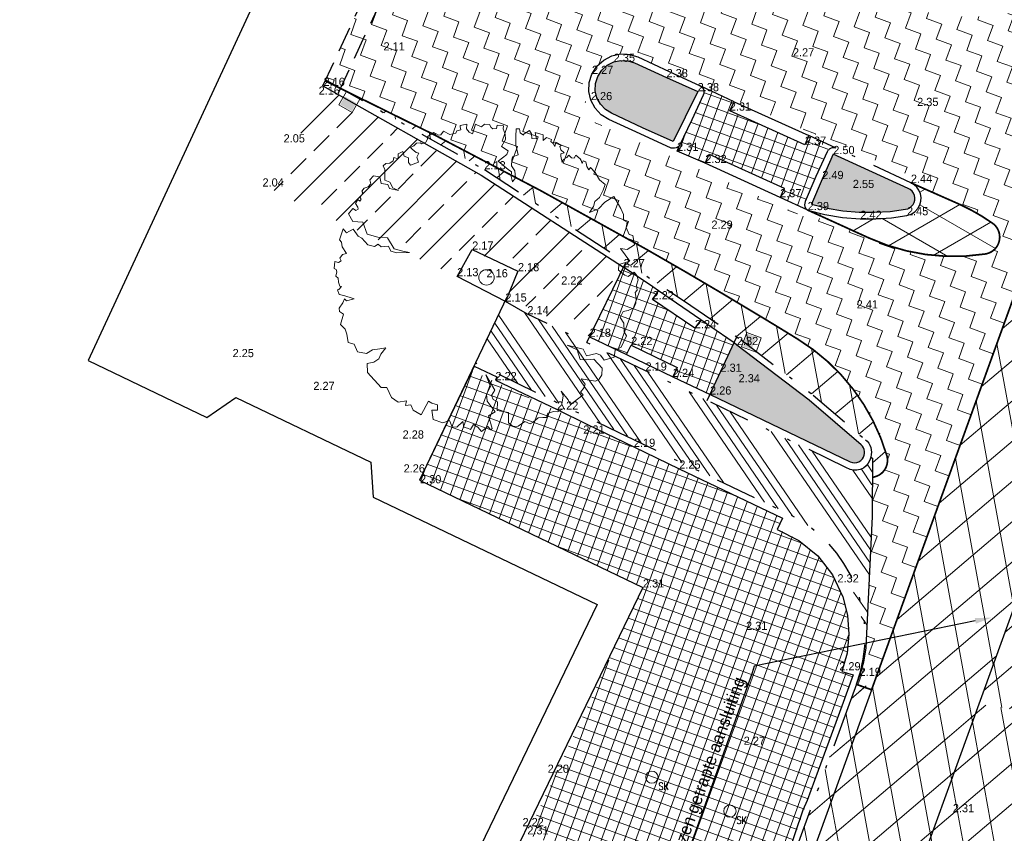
# Model space of a CAD drawing. Header units: metres. Extents: x 136326 to 137932, y 453212 to 454725.
# Tile 46 of 92: x 136571 to 136600, y 453898 to 453922. Entities that reach past the tile are written whole.
import ezdxf
from ezdxf import colors
from ezdxf.entities.mleader import LeaderData, LeaderLine
from ezdxf.math import Vec2, Vec3

# ---------------------------------------------------------------- set-up
doc = ezdxf.new("R2010")
doc.units = ezdxf.units.M
for name, pattern in [('CENTER__G5', [2.4, 1.5, -0.3, 0.3, -0.3]), ('DIVIDE__G5', [3.75, 1.5, -0.75, 0, -0.75, 0, -0.75]), ('HIDDEN__G5', [1.125, 0.75, -0.375])]:
    doc.linetypes.add(name, pattern=pattern)
doc.layers.add('-DR-alg-hulplijnen hartlijn asfalt nieuwe fietsstraat', color=7, linetype='Continuous', true_color=0xad72b6, plot=False)
doc.layers.add('-DR-alg-hulplijnen kantverharding asfalt nieuwe fietsstraat', color=7, linetype='Continuous', true_color=0xff9429, plot=False)
for name, color, linetype in [('-DR-alg-projectgrens 1-200', 3, 'PROJECTGRENS_1-200'), ('-DR-bs-txt-hoogtemaat', 253, 'Continuous'), ('-DR-nw-vh-scheiding erfgrens en bebouwing', 3, 'Continuous'), ('-DR-v-txt', 2, 'Continuous'), ('-DR-v-vh-asfalt frezen aansluiting', 1, 'HIDDEN__G5'), ('-DR-v-vh-asfalt zagen', 10, 'CENTER__G5'), ('-DR-v-vh-band 18-20x25', 5, 'DIVIDE__G5'), ('-DR-v-vh-band achterkant band', 1, 'Continuous')]:
    doc.layers.add(name, color=color, linetype=linetype)
for name, color, linetype, lineweight in [('-DR-bs-boom', 253, 'Continuous', 13), ('-DR-v-vh-arc-asfalt opbreken', 252, 'Continuous', 9), ('-DR-v-vh-arc-asfalt opbreken middengeleiders', 252, 'Continuous', 9), ('-DR-v-vh-arc-asfalt-teervrij', 252, 'Continuous', 9), ('-DR-v-vh-arc-bss grijs keiformaat', 252, 'Continuous', 9), ('-DR-v-vh-arc-bss-rood', 11, 'Continuous', 9), ('-DR-v-vh-arc-tegels', 252, 'Continuous', 9)]:
    doc.layers.add(name, color=color, linetype=linetype, lineweight=lineweight)
doc.layers.add('B-ME-IE-MEUBILAIR_STRAATKOLK-S', color=1, linetype='Continuous', lineweight=0, true_color=0xff0000)
doc.layers.add('B-ME-IE-MEUBILAIR_TROTTOIRKOLK-S', color=1, linetype='Continuous', lineweight=0, true_color=0xff0000)
doc.styles.add('18_100', font='romans', dxfattribs={"width": 0.8, "height": 0.18})
doc.styles.add('18_200', font='romans', dxfattribs={"width": 0.8, "height": 0.36})
doc.styles.add('Drong', font='txt', dxfattribs={"height": 1.8})
doc.linetypes.add('PROJECTGRENS_1-200', pattern='A,0.32,-0.13,[133,ltypeshp.shx,S=0.13,R=0,X=-0.13,Y=0],-0.13,1.27', length=1.85)
pattern_1 = [(220.33563, (136419.718, 453326.2367), (0.5825375, -0.6860394), []), (280.33563, (136419.718, 453326.2367), (0.8853963, 0.1614725), [])]
pattern_2 = [(220.33562535, (0, 0), (0.5825374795, -0.6860394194), []), (280.33562535, (0, 0), (0.885396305, 0.1614725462), [])]

# ---------------------------------------------------------------- blocks, each defined once
blk = doc.blocks.new('STRAATKOLK')
blk.add_ellipse((0, 0), major_axis=(-0.127, 0.127), ratio=1, start_param=3.926991, end_param=10.210176)
at = {"style": '18_100', "width": 0.8}
blk.add_text('SK', height=0.216, dxfattribs=at).set_placement((0.193, -0.375))
at = {"style": '18_200', "width": 0.8}
blk.add_attdef('HOOGTE', (0.29, 0.211), '', height=0.25, dxfattribs=at)
blk = doc.blocks.new('*U84')
blk.add_hatch(color=256).paths.add_polyline_path([(-0.143, 0.055), (-0.409, 0.1), (-0.343, 0.485), (-0.077, 0.439)])
blk.add_lwpolyline([(0, 0), (-0.444, 0.076), (-0.368, 0.519), (0.076, 0.444)], close=True)
blk = doc.blocks.new('trottoirkolk')
blk.add_hatch(color=256).paths.add_polyline_path([(0.03, 0.15), (0.03, 0.42), (0.42, 0.42), (0.42, 0.15)])
blk.add_lwpolyline([(0, 0), (0, 0.45), (0.45, 0.45), (0.45, 0)], close=True)
blk = doc.blocks.new('Boom bestaand 1')
blk.add_lwpolyline([(-0.0612, 0.3923), (-0.0736, 0.4117), (-0.087, 0.4225), (-0.0926, 0.4415), (-0.1106, 0.4615), (-0.1242, 0.4751), (-0.1453, 0.464), (-0.1728, 0.4611), (-0.1945, 0.4533), (-0.1892, 0.4456), (-0.2017, 0.4432), (-0.2068, 0.4444), (-0.2172, 0.4471), (-0.2235, 0.4396), (-0.2169, 0.4339), (-0.2271, 0.4339), (-0.2331, 0.433), (-0.2499, 0.4257), (-0.2427, 0.4167), (-0.2476, 0.4092), (-0.2589, 0.4043), (-0.2544, 0.3953), (-0.2533, 0.3814), (-0.2458, 0.3746), (-0.266, 0.3788), (-0.2728, 0.3822), (-0.2717, 0.3934), (-0.2848, 0.3874), (-0.2965, 0.3882), (-0.2987, 0.3953), (-0.3145, 0.3822), (-0.3029, 0.3735), (-0.3141, 0.372), (-0.3232, 0.3686), (-0.3277, 0.3731), (-0.3404, 0.3607), (-0.3359, 0.3465), (-0.3526, 0.3537), (-0.3703, 0.3325), (-0.3491, 0.329), (-0.3569, 0.3156), (-0.371, 0.3198), (-0.3837, 0.3191), (-0.3802, 0.2951), (-0.3781, 0.2944), (-0.3887, 0.2873), (-0.4014, 0.2902), (-0.4056, 0.2803), (-0.3837, 0.2704), (-0.359, 0.2591), (-0.3251, 0.2535), (-0.3272, 0.2337), (-0.318, 0.228), (-0.3011, 0.2189), (-0.282, 0.2224), (-0.2608, 0.2153), (-0.2523, 0.2012), (-0.27, 0.204), (-0.2834, 0.2118), (-0.2947, 0.2047), (-0.3322, 0.185), (-0.3413, 0.2203), (-0.3505, 0.2287), (-0.3724, 0.2146), (-0.388, 0.2358), (-0.4042, 0.2415), (-0.4226, 0.2415), (-0.4315, 0.2467), (-0.4416, 0.2292), (-0.4325, 0.2224), (-0.436, 0.2111), (-0.4423, 0.2083), (-0.453, 0.2067), (-0.4613, 0.1921), (-0.4572, 0.18), (-0.4671, 0.1702), (-0.4727, 0.1652), (-0.4473, 0.144), (-0.4565, 0.1356), (-0.4706, 0.132), (-0.484, 0.1398), (-0.4883, 0.1172), (-0.4847, 0.1158), (-0.4748, 0.1137), (-0.477, 0.101), (-0.4713, 0.0946), (-0.4748, 0.0748), (-0.4932, 0.0607), (-0.4854, 0.0473), (-0.4875, 0.0402), (-0.5017, 0.0304), (-0.4974, 0.0049), (-0.4897, 0.0021), (-0.4832, -0.006), (-0.4832, -0.0211), (-0.4886, -0.0247), (-0.4921, -0.0353), (-0.4877, -0.0469), (-0.4868, -0.0593), (-0.4797, -0.0567), (-0.4646, -0.0487), (-0.4592, -0.0416), (-0.4495, -0.0531), (-0.4326, -0.0549), (-0.4342, -0.0824), (-0.4439, -0.0844), (-0.4591, -0.0789), (-0.4694, -0.0898), (-0.4853, -0.0874), (-0.4835, -0.1044), (-0.469, -0.1108), (-0.4787, -0.1222), (-0.4698, -0.128), (-0.4666, -0.142), (-0.4712, -0.1535), (-0.4673, -0.1649), (-0.4544, -0.1649), (-0.422, -0.1781), (-0.41, -0.1658), (-0.3893, -0.1644), (-0.3736, -0.1512), (-0.391, -0.1753), (-0.4052, -0.1753), (-0.417, -0.1934), (-0.4393, -0.1893), (-0.4502, -0.206), (-0.443, -0.2225), (-0.4293, -0.2254), (-0.424, -0.2366), (-0.4254, -0.251), (-0.4188, -0.2613), (-0.4123, -0.2603), (-0.4066, -0.2696), (-0.4013, -0.2747), (-0.3966, -0.2735), (-0.3925, -0.2806), (-0.3993, -0.2847), (-0.3905, -0.2962), (-0.3764, -0.2947), (-0.3703, -0.2952), (-0.369, -0.3047), (-0.3739, -0.3072), (-0.379, -0.3111), (-0.3686, -0.3301), (-0.3402, -0.3274), (-0.325, -0.2991), (-0.284, -0.3012), (-0.2611, -0.2728), (-0.2463, -0.245), (-0.2054, -0.239), (-0.1868, -0.2166), (-0.1743, -0.1981), (-0.1896, -0.2363), (-0.2027, -0.2526), (-0.2201, -0.2532), (-0.2283, -0.2756), (-0.2392, -0.281), (-0.237, -0.2947), (-0.2507, -0.3132), (-0.2791, -0.3219), (-0.2898, -0.3304), (-0.3173, -0.3368), (-0.3146, -0.3612), (-0.3304, -0.3661), (-0.3025, -0.3907), (-0.2927, -0.3885), (-0.278, -0.3918), (-0.2529, -0.3874), (-0.2548, -0.4016), (-0.2471, -0.4137), (-0.2373, -0.413), (-0.2359, -0.4235), (-0.244, -0.4329), (-0.2234, -0.4441), (-0.2184, -0.4397), (-0.2103, -0.44), (-0.1991, -0.4488), (-0.19, -0.4441), (-0.1778, -0.4485), (-0.164, -0.4505), (-0.1606, -0.4451), (-0.1549, -0.4573), (-0.1555, -0.4613), (-0.14, -0.4627), (-0.1312, -0.4505), (-0.1096, -0.4259), (-0.1073, -0.4238), (-0.1116, -0.4488), (-0.1194, -0.4525), (-0.1103, -0.462), (-0.0992, -0.4807), (-0.089, -0.4841), (-0.0747, -0.4752), (-0.0482, -0.4977), (-0.0278, -0.4895), (-0.0108, -0.4916), (0.0157, -0.4977), (0.0286, -0.4827), (0.0558, -0.482), (0.072, -0.457), (0.069, -0.4349), (0.0757, -0.4119), (0.0796, -0.3924), (0.0927, -0.4156), (0.1039, -0.4278), (0.1075, -0.4466), (0.1025, -0.468), (0.1299, -0.4785), (0.1933, -0.4575), (0.2001, -0.44), (0.2363, -0.4392), (0.2587, -0.4253), (0.2652, -0.3991), (0.2784, -0.4081), (0.2832, -0.3913), (0.3018, -0.3913), (0.3264, -0.3733), (0.2952, -0.3338), (0.3048, -0.3266), (0.3174, -0.3112), (0.333, -0.3182), (0.3264, -0.335), (0.3552, -0.3436), (0.3781, -0.3189), (0.3793, -0.296), (0.4017, -0.296), (0.4096, -0.2826), (0.4002, -0.2572), (0.4186, -0.2622), (0.4261, -0.2522), (0.4345, -0.2443), (0.4231, -0.2298), (0.4365, -0.2194), (0.4544, -0.2139), (0.448, -0.1886), (0.4609, -0.1841), (0.4584, -0.1786), (0.4161, -0.1731), (0.4136, -0.1478), (0.3708, -0.1582), (0.3489, -0.1512), (0.3315, -0.1289), (0.2902, -0.1279), (0.3474, -0.1209), (0.3593, -0.1378), (0.3737, -0.1384), (0.3856, -0.1284), (0.4119, -0.1403), (0.4319, -0.109), (0.4632, -0.1221), (0.4795, -0.1133), (0.4858, -0.0977), (0.4808, -0.0718), (0.4943, -0.0594), (0.4931, -0.0482), (0.4862, -0.0269), (0.4918, -0.0131), (0.4962, -0.0015), (0.4851, 0.0073), (0.4884, 0.0283), (0.494, 0.0383), (0.4918, 0.0615), (0.4763, 0.0609), (0.4531, 0.0758), (0.4365, 0.0758), (0.4719, 0.0863), (0.489, 0.0863), (0.4862, 0.0979), (0.4761, 0.1368), (0.4651, 0.1329), (0.455, 0.15), (0.4464, 0.1571), (0.4261, 0.1516), (0.4511, 0.1914), (0.4495, 0.2054), (0.4402, 0.2194), (0.4215, 0.2288), (0.3832, 0.2155), (0.3754, 0.1921), (0.3661, 0.1742), (0.3341, 0.1773), (0.3068, 0.1532), (0.3395, 0.1968), (0.3637, 0.1976), (0.3692, 0.2304), (0.3801, 0.2397), (0.3996, 0.2444), (0.4034, 0.279), (0.3842, 0.2903), (0.3824, 0.313), (0.3563, 0.3433), (0.3406, 0.3414), (0.3141, 0.3521), (0.2925, 0.3482), (0.2787, 0.3649), (0.2826, 0.3806), (0.2817, 0.4012), (0.2696, 0.4131), (0.256, 0.4212), (0.2376, 0.4248), (0.2327, 0.4339), (0.2168, 0.4384), (0.2036, 0.45), (0.1887, 0.4518), (0.1757, 0.4483), (0.1806, 0.4248), (0.1727, 0.4169), (0.1492, 0.4041), (0.1325, 0.412), (0.1367, 0.4496), (0.0873, 0.4385), (0.0991, 0.4571), (0.0942, 0.4846), (0.0638, 0.4915), (0.0559, 0.4826), (0.0314, 0.4826), (0.0166, 0.4925), (0.0058, 0.4836), (-0.0114, 0.491), (-0.0324, 0.4905), (-0.0772, 0.485), (-0.0717, 0.4517), (-0.0599, 0.4236), (-0.0612, 0.3923)])
blk.add_circle((0, 0), 0.0251)

msp = doc.modelspace()

# ---------------------------------------------------------------- hatches: boundary and pattern name
at = {"layer": '-DR-v-vh-arc-asfalt opbreken'}
h = msp.add_hatch(dxfattribs=at)
h.set_pattern_fill('AVH-ASFALT_LAAG1-D', color=256, scale=30, angle=90, pattern_type=2)
h.set_pattern_definition(pattern_1)
h.paths.add_polyline_path([(136599.147, 453900.722), (136608.05, 453925.322), (136605.139, 453926.376), (136596.402, 453902.247), (136595.96, 453902.407), (136596.232, 453901.777)])
h = msp.add_hatch(dxfattribs=at)
h.set_pattern_fill('AVH-ASFALT_LAAG1-D', color=256, scale=30, angle=90, pattern_type=2)
h.set_pattern_definition(pattern_2)
h.paths.add_polyline_path([(136602.664, 453901.332), (136610.03, 453921.673), (136610.027, 453921.92), (136610.089, 453922.54), (136610.22, 453923.15), (136607.738, 453924.447), (136599.548, 453901.832)])
h = msp.add_hatch(dxfattribs=at)
h.set_pattern_fill('AVH-ASFALT_LAAG1-D', color=256, scale=30, angle=90, pattern_type=2)
h.set_pattern_definition(pattern_2)
h.paths.add_polyline_path([(136580.866, 453919.863), (136585.045, 453917.501), (136590.915, 453913.642), (136592.564, 453912.516), (136594.693, 453910.884), (136596.268, 453909.541), (136596.319, 453909.477), (136596.354, 453909.416), (136596.379, 453909.351), (136596.394, 453909.282), (136596.397, 453909.212), (136596.382, 453909.067), (136596.428, 453909.041), (136596.426, 453908.477, 0.465656), (136596.849, 453909.115, 0.184761), (136594.245, 453912.522, 0.001897), (136593.273, 453913.116, 0.023552)])
h = msp.add_hatch(dxfattribs=at)
h.set_pattern_fill('AVH-ASFALT_LAAG1-D', color=256, scale=30, angle=90, pattern_type=2)
h.set_pattern_definition([(150, (0, 0), (-0.45, -0.7794228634), []), (210, (0, 0), (0.45, -0.7794228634), [])])
h.paths.add_polyline_path([(136597.759, 453916.355), (136597.671, 453916.261), (136597.563, 453916.193), (136597.441, 453916.154), (136596.988, 453916.086), (136596.53, 453916.051), (136596.072, 453916.051), (136595.551, 453916.092), (136595.036, 453916.177), (136594.551, 453916.301), (136596.327, 453915.492, 0.146507), (136599.737, 453915.023, 0.674537), (136599.948, 453915.926, 0.046528), (136598.982, 453916.48), (136597.555, 453917.11), (136597.65, 453917.055), (136597.73, 453916.981), (136597.793, 453916.891), (136597.834, 453916.79), (136597.853, 453916.682), (136597.848, 453916.573), (136597.82, 453916.467)])
h = msp.add_hatch(dxfattribs=at)
h.set_pattern_fill('AVH-ASFALT_LAAG1-D', color=256, scale=30, angle=90, pattern_type=2)
h.set_pattern_definition(pattern_1)
edge = h.paths.add_edge_path()
edge.add_arc((137987.747, 453337.203), 1499.6, 160.410568, 161.034726)
edge.add_arc((135150.6, 454312.188), 1500.4, 340.056731, 341.034726, ccw=False)
edge.add_line((136561.022, 453800.417), (136546.457, 453760.276))
edge.add_line((136546.457, 453760.276), (136545.875, 453760.487))
edge.add_line((136545.875, 453760.487), (136545.782, 453760.948))
edge.add_line((136545.782, 453760.948), (136545.519, 453761.175))
edge.add_line((136545.519, 453761.175), (136545.207, 453761.178))
edge.add_line((136545.207, 453761.178), (136546.019, 453762.387))
edge.add_line((136546.019, 453762.387), (136546.651, 453763.447))
edge.add_line((136546.651, 453763.447), (136547.203, 453764.551))
edge.add_line((136547.203, 453764.551), (136547.672, 453765.693))
edge.add_line((136547.672, 453765.693), (136549.227, 453770.026))
edge.add_line((136549.227, 453770.026), (136555.617, 453787.578))
edge.add_line((136555.617, 453787.578), (136560.666, 453801.508))
edge.add_line((136560.666, 453801.508), (136564.084, 453810.747))
edge.add_line((136564.084, 453810.747), (136567.477, 453819.787))
edge.add_line((136567.477, 453819.787), (136569.495, 453825.291))
edge.add_line((136569.495, 453825.291), (136573.628, 453836.434))
edge.add_line((136573.628, 453836.434), (136574.945, 453839.985))
h.paths.add_polyline_path([(136593.776, 453894.996), (136596.432, 453902.331), (136595.96, 453902.407), (136595.703, 453901.719), (136594.262, 453897.783), (136593.331, 453895.14)])
edge = h.paths.add_edge_path()
edge.add_arc((136607.926, 453898.239), 6, 149.1702, 160.0947)
edge.add_line((136602.284, 453900.282), (136601.873, 453899.145))
edge.add_line((136601.873, 453899.145), (136601.795, 453899.044))
edge.add_line((136601.795, 453899.044), (136601.412, 453898.377))
edge.add_line((136601.412, 453898.377), (136601.122, 453897.664))
edge.add_line((136601.122, 453897.664), (136600.476, 453895.78))
edge.add_line((136600.476, 453895.78), (136594.903, 453880.348))
edge.add_line((136594.903, 453880.348), (136593.101, 453875.354))
edge.add_line((136593.101, 453875.354), (136587.731, 453860.475))
edge.add_line((136587.731, 453860.475), (136584.988, 453852.88))
edge.add_line((136584.988, 453852.88), (136579.627, 453838.008))
edge.add_line((136579.627, 453838.008), (136578.831, 453835.903))
edge.add_line((136578.831, 453835.903), (136578.048, 453833.794))
edge.add_line((136578.048, 453833.794), (136577.277, 453831.68))
edge.add_line((136577.277, 453831.68), (136576.517, 453829.562))
edge.add_line((136576.517, 453829.562), (136575.771, 453827.44))
edge.add_line((136575.771, 453827.44), (136575.036, 453825.313))
edge.add_line((136575.036, 453825.313), (136575.035, 453825.124))
edge.add_line((136575.035, 453825.124), (136575.353, 453825.066))
edge.add_line((136575.353, 453825.066), (136574.228, 453822.252))
edge.add_line((136574.228, 453822.252), (136573.915, 453822.343))
edge.add_line((136573.915, 453822.343), (136568.562, 453807.75))
edge.add_line((136568.562, 453807.75), (136562.485, 453791.356))
edge.add_line((136562.485, 453791.356), (136560.806, 453786.739))
edge.add_line((136560.806, 453786.739), (136556.643, 453775.432))
edge.add_line((136556.643, 453775.432), (136554.915, 453770.698))
edge.add_line((136554.915, 453770.698), (136554.919, 453770.519))
edge.add_line((136554.919, 453770.519), (136555.232, 453770.458))
edge.add_line((136555.232, 453770.458), (136554.677, 453769.078))
edge.add_line((136554.677, 453769.078), (136554.191, 453767.645))
edge.add_line((136554.191, 453767.645), (136553.827, 453767.752))
edge.add_line((136553.827, 453767.752), (136550.654, 453758.987))
edge.add_line((136550.654, 453758.987), (136550.579, 453758.781))
edge.add_line((136550.579, 453758.781), (136548.431, 453759.56))
edge.add_line((136548.431, 453759.56), (136554.723, 453776.902))
edge.add_line((136554.723, 453776.902), (136552.743, 453777.6))
edge.add_line((136552.743, 453777.6), (136557.458, 453790.594))
edge.add_line((136557.458, 453790.594), (136559.435, 453789.886))
edge.add_line((136559.435, 453789.886), (136562.996, 453799.701))
edge.add_arc((135150.6, 454312.188), 1502.5, 340.056731, 341.034726)
edge.add_arc((138094.038, 453300.187), 1610.051, 159.918131, 161.018297, ccw=False)
edge.add_line((136581.873, 453853.019), (136579.893, 453853.717))
edge.add_line((136579.893, 453853.717), (136584.615, 453866.708))
edge.add_line((136584.615, 453866.708), (136586.576, 453866.011))
edge.add_line((136586.576, 453866.011), (136599.548, 453901.832))
edge.add_line((136599.548, 453901.832), (136602.774, 453901.314))
h = msp.add_hatch(dxfattribs=at)
h.set_pattern_fill('AVH-ASFALT_LAAG1-D', color=256, scale=30, angle=90, pattern_type=2)
h.set_pattern_definition(pattern_1)
edge = h.paths.add_edge_path()
edge.add_line((136581.873, 453853.019), (136579.962, 453853.692))
edge.add_line((136579.962, 453853.692), (136579.413, 453852.166))
edge.add_line((136579.413, 453852.166), (136577.062, 453845.696))
edge.add_line((136577.062, 453845.696), (136574.945, 453839.985))
edge.add_arc((137987.747, 453337.203), 1499.6, 160.410568, 161.034726)
edge.add_arc((135150.6, 454312.188), 1500.4, 340.056731, 341.034726, ccw=False)
edge.add_line((136561.022, 453800.417), (136557.458, 453790.597))
edge.add_line((136557.458, 453790.597), (136559.435, 453789.886))
edge.add_line((136559.435, 453789.886), (136562.996, 453799.701))
edge.add_arc((135150.6, 454312.188), 1502.5, 340.056731, 341.034726)
edge.add_arc((137987.747, 453337.203), 1497.5, 160.09465, 161.034726, ccw=False)
edge.add_line((136579.713, 453847.052), (136581.873, 453853.019))
h.paths.add_polyline_path([(136599.147, 453900.722), (136596.232, 453901.777), (136593.776, 453894.996), (136594.734, 453894.686), (136592.241, 453887.706), (136586.59, 453872.016), (136584.656, 453866.693), (136586.576, 453866.005)])
at = {"layer": '-DR-v-vh-arc-asfalt opbreken middengeleiders'}
h = msp.add_hatch(color=256, dxfattribs=at)
h.dxf.hatch_style = 1
h.paths.add_polyline_path([(136591.302, 453919.791), (136590.39, 453920.202), (136589.447, 453920.627), (136589.249, 453920.688), (136589.042, 453920.698), (136588.84, 453920.654), (136588.648, 453920.555), (136588.489, 453920.41), (136588.374, 453920.227), (136588.307, 453920.023), (136588.298, 453919.808), (136588.346, 453919.598), (136588.447, 453919.412), (136588.593, 453919.259), (136588.774, 453919.15), (136589.687, 453918.726), (136590.581, 453918.325), (136590.931, 453919.039)])
h = msp.add_hatch(color=256, dxfattribs=at)
h.dxf.hatch_style = 1
h.paths.add_polyline_path([(136597.631, 453916.807), (136597.59, 453916.864), (136597.537, 453916.91), (136597.475, 453916.944), (136595.279, 453917.948), (136594.956, 453917.216), (136594.636, 453916.481), (136595.096, 453916.368), (136595.563, 453916.291), (136596.035, 453916.25), (136596.491, 453916.245), (136596.946, 453916.273), (136597.398, 453916.335), (136597.463, 453916.351), (136597.524, 453916.381), (136597.577, 453916.422), (136597.62, 453916.474), (136597.651, 453916.534), (136597.669, 453916.602), (136597.672, 453916.673), (136597.659, 453916.742)])
h = msp.add_hatch(color=256, dxfattribs=at)
h.dxf.hatch_style = 1
h.paths.add_polyline_path([(136592.453, 453912.349), (136592.371, 453912.414), (136591.665, 453910.899), (136595.777, 453908.927), (136595.839, 453908.907), (136595.904, 453908.902), (136595.969, 453908.91), (136596.031, 453908.932), (136596.086, 453908.967), (136596.132, 453909.013), (136596.168, 453909.068), (136596.189, 453909.121), (136596.199, 453909.177), (136596.199, 453909.233), (136596.188, 453909.289), (136596.167, 453909.342), (136596.137, 453909.39), (136596.098, 453909.431), (136594.573, 453910.741)])
at = {"layer": '-DR-v-vh-arc-asfalt-teervrij'}
h = msp.add_hatch(dxfattribs=at)
h.set_pattern_fill('ZIGZAG', color=256, scale=0.15, angle=70.08)
h.set_pattern_definition([(70.08, (0, 0), (-0.28549354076, 0.6100176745), [0.47625, -0.47625]), (160.08, (0.16226, 0.44776), (-0.6100176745, -0.28549354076), [0.47625, -0.47625])])
edge = h.paths.add_edge_path(flags=16)
edge.add_arc((136599.661, 453915.517), 0.5, 278.8493, 414.8538)
edge.add_arc((136596.494, 453911.02), 6, 54.8538, 65.5095)
edge.add_line((136598.982, 453916.48), (136595.524, 453918.055))
edge.add_line((136595.524, 453918.055), (136594.695, 453916.235))
edge.add_line((136594.695, 453916.235), (136596.327, 453915.492))
edge.add_arc((136598.814, 453920.952), 6, 245.5095, 278.8493)
edge = h.paths.add_edge_path()
edge.add_arc((136596.369, 453908.973), 0.5, 276.5778, 375.9687)
edge.add_arc((136591.094, 453907.415), 6, 16.4164, 58.2997)
edge.add_arc((136515.489, 453784.86), 150, 58.32796, 64.16079)
edge.add_line((136580.866, 453919.863), (136580.427, 453920.111))
edge.add_line((136580.427, 453920.111), (136580.389, 453920.131))
edge.add_line((136580.389, 453920.131), (136583.334, 453926.462))
edge.add_line((136583.334, 453926.462), (136585.509, 453925.564))
edge.add_line((136585.509, 453925.564), (136586.449, 453925.21))
edge.add_line((136586.449, 453925.21), (136587.394, 453924.868))
edge.add_line((136587.394, 453924.868), (136588.343, 453924.538))
edge.add_line((136588.343, 453924.538), (136589.296, 453924.219))
edge.add_line((136589.296, 453924.219), (136590.014, 453923.988))
edge.add_line((136590.014, 453923.988), (136590.733, 453923.763))
edge.add_line((136590.733, 453923.763), (136591.455, 453923.544))
edge.add_line((136591.455, 453923.544), (136592.179, 453923.333))
edge.add_line((136592.179, 453923.333), (136594.129, 453922.838))
edge.add_line((136594.129, 453922.838), (136594.634, 453922.713))
edge.add_line((136594.634, 453922.713), (136595.122, 453922.608))
edge.add_line((136595.122, 453922.608), (136595.611, 453922.508))
edge.add_line((136595.611, 453922.508), (136596.101, 453922.414))
edge.add_line((136596.101, 453922.414), (136596.593, 453922.326))
edge.add_line((136596.593, 453922.326), (136597.085, 453922.243))
edge.add_line((136597.085, 453922.243), (136598.492, 453922.048))
edge.add_line((136598.492, 453922.048), (136599.016, 453921.991))
edge.add_line((136599.016, 453921.991), (136599.544, 453921.981))
edge.add_line((136599.544, 453921.981), (136600.07, 453922.019))
edge.add_line((136600.07, 453922.019), (136600.717, 453922.133))
edge.add_line((136600.717, 453922.133), (136601.348, 453922.32))
edge.add_line((136601.348, 453922.32), (136601.953, 453922.576))
edge.add_line((136601.953, 453922.576), (136602.2, 453922.715))
edge.add_line((136602.2, 453922.715), (136602.439, 453922.878))
edge.add_line((136602.439, 453922.878), (136602.679, 453923.068))
edge.add_line((136602.679, 453923.068), (136602.913, 453923.285))
edge.add_line((136602.913, 453923.285), (136603.147, 453923.545))
edge.add_line((136603.147, 453923.545), (136603.378, 453923.855))
edge.add_line((136603.378, 453923.855), (136603.604, 453924.231))
edge.add_line((136603.604, 453924.231), (136603.699, 453924.449))
edge.add_line((136603.699, 453924.449), (136604.519, 453926.582))
edge.add_line((136604.519, 453926.582), (136605.139, 453926.376))
edge.add_line((136605.139, 453926.376), (136596.402, 453902.247))
edge.add_line((136596.402, 453902.247), (136595.96, 453902.405))
edge.add_line((136595.96, 453902.405), (136596.165, 453903.058))
edge.add_line((136596.165, 453903.058), (136596.232, 453903.477))
edge.add_line((136596.232, 453903.477), (136596.25, 453903.901))
edge.add_line((136596.25, 453903.901), (136596.423, 453907.324))
edge.add_line((136596.423, 453907.324), (136596.426, 453908.477))
h.paths.add_polyline_path([(136595.524, 453918.055), (136597.923, 453916.963), (136597.802, 453917.21), (136589.301, 453920.876), (136588.701, 453920.937), (136587.892, 453919.958), (136588.152, 453918.945), (136594.524, 453916.074), (136595.087, 453916.056), (136594.695, 453916.235)], flags=16)
at = {"layer": '-DR-v-vh-arc-bss grijs keiformaat'}
h = msp.add_hatch(dxfattribs=at)
h.set_pattern_fill('ANSI33', color=256, scale=0.2)
h.paths.add_polyline_path([(136580.184, 453919.69), (136578.862, 453916.848), (136584.302, 453914.348), (136584.713, 453915.103), (136586.03, 453914.515), (136585.707, 453913.754), (136586.377, 453913.433), (136588.135, 453912.599), (136589.127, 453914.635), (136584.953, 453917.338), (136582.64, 453918.643), (136581.509, 453919.299), (136581.411, 453919.097), (136581.005, 453919.295), (136581.116, 453919.519), (136580.314, 453919.907)])
at = {"layer": '-DR-v-vh-arc-bss-rood'}
h = msp.add_hatch(dxfattribs=at)
h.set_pattern_fill('ANSI34', color=256, scale=0.07, angle=79.4189464)
edge = h.paths.add_edge_path()
edge.add_arc((136592.214, 453903.809), 4, 31.118, 64.4049)
edge.add_line((136593.942, 453907.416), (136585.465, 453911.499))
edge.add_line((136585.465, 453911.499), (136584.784, 453911.825))
edge.add_line((136584.784, 453911.825), (136585.662, 453913.626))
edge.add_line((136585.662, 453913.626), (136586.307, 453913.256))
edge.add_line((136586.307, 453913.256), (136595.65, 453908.765))
edge.add_arc((136595.931, 453909.207), 0.524, 237.5441, 341.5208)
edge.add_line((136596.428, 453909.041), (136596.38, 453906.469))
edge.add_line((136596.38, 453906.469), (136596.25, 453903.901))
edge.add_line((136596.25, 453903.901), (136595.639, 453905.876))
at = {"layer": '-DR-v-vh-arc-tegels'}
h = msp.add_hatch(dxfattribs=at)
h.set_pattern_fill('ANSI37', color=256, scale=0.1, angle=295.01)
h.paths.add_polyline_path([(136592.243, 453919.223), (136592.37, 453919.486), (136591.555, 453919.868), (136591.189, 453919.088), (136591.127, 453918.953), (136591.09, 453918.875), (136590.699, 453918.041), (136591.525, 453917.686), (136591.641, 453917.948), (136593.842, 453916.952), (136593.719, 453916.684), (136594.372, 453916.38), (136594.458, 453916.565), (136594.772, 453917.293), (136595.095, 453918.018), (136595.17, 453918.218), (136594.566, 453918.497), (136594.446, 453918.222)])
h = msp.add_hatch(dxfattribs=at)
h.set_pattern_fill('ANSI37', color=256, scale=0.1, angle=295.01)
h.paths.add_polyline_path([(136589.978, 453913.693), (136590.151, 453913.943), (136589.986, 453914.064), (136589.127, 453914.635), (136588.132, 453912.593), (136589.218, 453912.08), (136589.351, 453912.353), (136590.703, 453911.694), (136590.574, 453911.419), (136591.665, 453910.899), (136592.371, 453912.414), (136591.658, 453912.91), (136591.398, 453913.091), (136591.219, 453912.847)])
h = msp.add_hatch(dxfattribs=at)
h.set_pattern_fill('ANSI37', color=256, scale=0.1, angle=295.01)
edge = h.paths.add_edge_path()
edge.add_line((136590.241, 453908.959), (136588.435, 453909.819))
edge.add_line((136588.435, 453909.819), (136587.533, 453910.249))
edge.add_line((136587.533, 453910.249), (136584.68, 453911.607))
edge.add_line((136584.68, 453911.607), (136583.139, 453908.39))
edge.add_line((136583.139, 453908.39), (136589.697, 453905.242))
edge.add_line((136589.697, 453905.242), (136589.689, 453905.225))
edge.add_line((136589.689, 453905.225), (136586.305, 453898.003))
edge.add_line((136586.305, 453898.003), (136593.271, 453895.532))
edge.add_line((136593.271, 453895.532), (136595.861, 453902.685))
edge.add_line((136595.861, 453902.685), (136595.534, 453902.785))
edge.add_arc((136592.439, 453903.889), 3.286, 340.3632, 428.6221)
edge.add_line((136593.637, 453906.949), (136593.792, 453907.279))
edge.add_line((136593.792, 453907.279), (136593.273, 453907.515))
edge.add_line((136593.273, 453907.515), (136590.241, 453908.959))

# ---------------------------------------------------------------- linework, layer by layer
at = {"layer": '-DR-alg-hulplijnen hartlijn asfalt nieuwe fietsstraat'}
msp.add_lwpolyline([(136781.314, 454424.963), (136757.272, 454348.827, -0.010389), (136697.245, 454171.637), (136619.145, 453955.95), (136588.279, 453870.709), (136579.713, 453847.052, 0.004102), (136571.537, 453823.883, -0.004267), (136562.996, 453799.701), (136431.623, 453437.641, 0.002152), (136391.004, 453324.177), (136379.088, 453290.434), (136365.735, 453256.179), (136360.793, 453242.184)], format="xyb", dxfattribs=at)
at = {"layer": '-DR-alg-hulplijnen kantverharding asfalt nieuwe fietsstraat'}
msp.add_lwpolyline([(136755.27, 454349.46, -0.010389), (136695.271, 454172.352), (136617.17, 453956.665), (136616.794, 453956.801, -0.016644), (136615.557, 453953.711), (136612.599, 453946.977), (136608.343, 453935.224), (136607.102, 453931.797), (136594.844, 453897.943), (136593.397, 453893.948), (136588.98, 453881.757), (136586.93, 453874.65, -0.015888), (136585.953, 453871.628), (136586.329, 453871.491), (136577.738, 453847.767, 0.004102), (136569.551, 453824.565, -0.004267), (136561.022, 453800.417)], format="xyb", dxfattribs=at)
at = {"layer": '-DR-alg-projectgrens 1-200', "flags": 128}
msp.add_lwpolyline([(136672.431, 453896.561), (136667.194, 453897.489), (136645.076, 453905.171), (136624.477, 453912.593), (136625.184, 453914.831), (136624.39, 453916.757), (136621.163, 453919.31), (136624.07, 453927.399), (136623.281, 453929.136), (136623.21, 453929.192), (136624.085, 453931.643), (136629.304, 453946.51), (136630.541, 453950.147), (136638.492, 453971.96), (136644.073, 453987.263), (136644.824, 453989.705), (136651.204, 454007.423), (136658.506, 454027.642), (136665.47, 454047.006), (136669.496, 454058.357), (136675.354, 454074.419), (136676.258, 454077.094), (136678.747, 454083.756), (136682.526, 454094.171), (136686.101, 454103.639), (136687.039, 454106.475), (136697.795, 454137.242), (136697.717, 454137.253), (136705.555, 454159.78), (136713.078, 454181.729), (136719.605, 454200.719), (136727.498, 454223.752), (136730.581, 454232.718), (136734.46, 454243.959), (136738.033, 454254.306), (136742.183, 454266.266), (136750.568, 454290.842), (136760.393, 454319.456), (136770.666, 454349.328), (136772.713, 454355.238), (136774.612, 454360.473), (136776.998, 454367), (136784.306, 454387.208), (136790.339, 454404.083), (136797.311, 454423.36), (136807.058, 454450.093), (136800.646, 454453.198), (136785.078, 454462.694), (136769.745, 454470.235), (136763.463, 454464.393), (136767.222, 454456.488), (136768.447, 454452.902), (136769.612, 454448.539), (136767.19, 454443.604), (136763.98, 454431.785), (136763.498, 454430.807), (136764.785, 454430.222), (136759.65, 454419.865), (136760.207, 454419.614), (136758.305, 454415.755), (136757.433, 454413.928), (136755.514, 454410.037), (136754.993, 454410.292), (136749.872, 454399.962), (136748.616, 454400.585), (136748.548, 454400.448), (136744.287, 454402.547), (136738.76, 454389.718), (136744.829, 454387.062), (136753.517, 454383.259), (136750.445, 454376.232), (136747.3, 454368.999), (136747.702, 454368.821), (136745.421, 454363.658), (136743.771, 454359.882), (136741.474, 454354.715), (136741.107, 454354.878), (136737.945, 454347.853), (136734.86, 454340.776), (136727.193, 454344.181), (136720.397, 454330.285), (136716.705, 454321.73), (136725.346, 454317.886), (136722.199, 454310.807), (136718.145, 454301.488), (136714.131, 454292.713), (136709.748, 454294.641), (136707.09, 454288.607), (136709.573, 454287.506), (136709.53, 454287.41), (136709.617, 454287.371), (136709.424, 454286.945), (136712.118, 454285.768), (136724.405, 454280.406), (136724.395, 454280.372), (136724.56, 454280.301), (136719.327, 454264.621), (136718.554, 454264.279), (136712.149, 454267.043), (136705.337, 454251.495), (136713.155, 454248.122), (136713.63, 454247.107), (136703.363, 454216.017), (136702.53, 454215.665), (136698.406, 454217.526), (136692.762, 454204.705), (136698.169, 454202.287), (136696.085, 454197.547), (136697.116, 454197.066), (136693.34, 454185.771), (136691.21, 454179.799), (136691.154, 454179.818), (136689.257, 454174.47), (136688.677, 454172.922), (136686.645, 454167.859), (136686.793, 454167.806), (136683.499, 454158.729), (136679.62, 454148.161), (136677.544, 454142.392), (136675.601, 454137.021), (136671.76, 454126.401), (136667.085, 454113.483), (136666.31, 454113.053), (136658.978, 454114.558), (136655.858, 454098.89), (136661.092, 454097.825), (136661.269, 454097.519), (136621.35, 453987.863), (136615.212, 453990.581), (136612.094, 453983.671), (136608.8, 453985.139), (136606.115, 453979.27), (136610.368, 453977.386), (136616.099, 453974.911), (136616.418, 453974.217), (136608.394, 453952.136), (136599.91, 453929.479), (136596.333, 453930.847), (136596.703, 453931.801), (136592.691, 453933.357), (136592.582, 453933.111), (136587.167, 453935.208), (136587.113, 453935.101), (136586.908, 453935.2), (136584.73, 453936.252), (136573.42, 453911.897), (136576.906, 453910.227), (136577.755, 453910.817), (136581.71, 453908.923), (136581.78, 453907.891), (136588.355, 453904.743), (136581.357, 453890.288), (136584.408, 453889.218), (136581.92, 453882.301), (136582.601, 453881.581), (136581.142, 453877.478), (136580.13, 453877.281), (136578.301, 453872.104), (136578.986, 453871.382), (136577.526, 453867.309), (136576.539, 453867.19), (136574.654, 453861.99), (136575.357, 453861.219), (136573.859, 453857.098), (136572.823, 453856.858), (136568.249, 453844.056), (136569.051, 453843.723), (136568.246, 453841.986), (136569.916, 453841.29), (136566.692, 453833.862), (136560.757, 453836.486), (136555.193, 453823.556), (136563.207, 453820.33), (136562.244, 453817.938), (136562.059, 453818.012), (136558.019, 453808.014), (136558.218, 453807.935), (136557.146, 453805.252), (136555.477, 453804.556), (136553.671, 453802.5), (136552.612, 453799.698), (136545.82, 453781.422), (136541.647, 453783.356), (136534.75, 453768.68), (136539.525, 453766.451), (136534.814, 453753.868), (136534.789, 453753.879), (136534.379, 453752.873), (136534.182, 453752.96), (136532.926, 453749.667), (136533.099, 453749.603), (136532.772, 453748.705), (136532.584, 453748.792), (136530.457, 453743.085), (136530.627, 453743.022), (136516.493, 453704.592), (136514.575, 453699.22), (136492.181, 453636.401), (136492.736, 453636.204), (136489.157, 453626.341), (136485.079, 453628.249), (136478.16, 453613.788), (136483.141, 453611.479), (136461.867, 453552.94), (136457.354, 453554.582), (136454.06, 453545.417), (136458.648, 453543.776), (136443.598, 453501.593), (136437.009, 453503.95), (136431.442, 453488.403), (136437.02, 453486.393), (136418.282, 453434.811), (136419.185, 453434.431), (136413.9, 453419.737), (136407.364, 453401.466), (136407.056, 453400.056), (136406.467, 453398.451), (136401.897, 453385.592), (136396.197, 453388.282), (136390.097, 453375.66), (136397.157, 453372.353), (136391.911, 453357.791), (136390.965, 453355.464), (136388.624, 453350.371), (136384.302, 453352.274), (136382.126, 453347.544), (136391.358, 453344.243), (136383.168, 453321.66), (136379.275, 453323.116), (136369.941, 453296.994), (136366.76, 453298.169), (136365.332, 453294.302), (136367.975, 453293.349), (136367.397, 453291.75), (136367.871, 453291.227), (136363.518, 453279.255), (136362.091, 453275.277), (136356.432, 453259.57), (136355.262, 453256.31), (136348.508, 453237.967), (136370.649, 453230.069), (136374.328, 453240.694), (136372.767, 453241.803), (136382.163, 453267.942), (136384.551, 453274.649), (136388.98, 453286.656), (136392.893, 453297.449), (136398.36, 453312.66), (136406.212, 453334.431), (136411.924, 453350.355), (136415.827, 453361.341), (136419.474, 453371.398), (136422.516, 453379.917), (136425.014, 453387.05), (136430.128, 453401.329), (136433.008, 453409.364), (136437.5, 453421.973), (136444.424, 453441.303), (136447.898, 453451.043), (136454.668, 453469.854), (136458.254, 453479.666), (136467.647, 453501.921), (136478.422, 453531.465), (136485.603, 453551.259), (136497.269, 453583.741), (136504.565, 453604), (136511.581, 453623.496), (136513.58, 453629.053), (136518.673, 453642.888), (136519.015, 453643.404), (136522.68, 453653.62), (136522.664, 453653.957), (136523.62, 453656.594), (136528.73, 453670.926), (136534.757, 453688.003), (136543.62, 453712.768), (136551.352, 453734.38), (136563.425, 453767.68), (136566.609, 453776.654), (136569.182, 453777.966), (136577.487, 453774.867), (136583.873, 453792.703), (136575.924, 453795.622), (136575.205, 453797.155), (136576.997, 453801.811), (136581.956, 453815.424), (136586.269, 453827.274), (136591.149, 453840.672), (136596.411, 453855.14), (136603.758, 453874.947), (136606.204, 453881.939), (136608.18, 453887.612), (136608.471, 453887.616), (136610.071, 453888.673), (136612.877, 453896.334), (136616.917, 453896.194), (136618.846, 453897.187), (136619.756, 453899.432), (136644.445, 453890.648), (136649.466, 453889.41), (136663.041, 453887.011), (136671.45, 453886.364), (136675.948, 453886.023), (136676.722, 453896.236)], close=True, dxfattribs=at)
at = {"layer": '-DR-nw-vh-scheiding erfgrens en bebouwing', "flags": 128}
for points in [[(136585.707, 453913.754), (136583.139, 453908.39)], [(136584.742, 453911.738), (136583.139, 453908.39)], [(136583.139, 453908.39), (136589.697, 453905.242), (136582.745, 453890.861), (136585.69, 453889.828), (136583.069, 453882.542), (136583.749, 453881.824), (136581.893, 453876.606), (136580.883, 453876.409), (136579.448, 453872.348), (136580.135, 453871.624), (136578.259, 453866.391), (136577.27, 453866.271), (136575.8, 453862.217), (136576.503, 453861.446), (136574.614, 453856.246), (136573.581, 453856.007), (136569.511, 453844.614), (136570.396, 453844.246), (136569.591, 453842.509), (136571.237, 453841.822), (136567.208, 453832.54), (136562.816, 453834.443)]]:
    msp.add_lwpolyline(points, dxfattribs=at)
at = {"layer": '-DR-v-vh-asfalt frezen aansluiting', "flags": 128}
for points in [[(136580.309, 453919.958), (136583.419, 453926.644)], [(136580.762, 453919.747), (136583.872, 453926.433)]]:
    msp.add_lwpolyline(points, dxfattribs=at)
at = {"layer": '-DR-v-vh-asfalt zagen', "const_width": 0.05, "flags": 128}
msp.add_lwpolyline([(136604.459, 453926.592), (136605.139, 453926.376), (136596.402, 453902.247), (136595.96, 453902.405)], dxfattribs=at)
for points in [[(136596.426, 453908.477, 0.465656), (136596.849, 453909.115, 0.184761), (136594.245, 453912.522, 0.001897), (136593.273, 453913.116, 0.006703), (136589.807, 453915.155, 0.017755), (136580.375, 453920.1)], [(136597.555, 453917.11), (136598.982, 453916.48, -0.046528), (136599.948, 453915.926, -0.674537), (136599.737, 453915.023, -0.146507), (136596.327, 453915.492), (136594.551, 453916.301)]]:
    msp.add_lwpolyline(points, format="xyb", dxfattribs=at)
at = {"layer": '-DR-v-vh-band 18-20x25'}
for p, q in [((136580.389, 453920.131), (136580.427, 453920.111)), ((136595.772, 453908.706), (136595.65, 453908.765)), ((136595.87, 453908.682), (136595.772, 453908.706)), ((136595.972, 453908.681), (136595.87, 453908.682))]:
    msp.add_line(p, q, dxfattribs=at)
at = {"layer": '-DR-v-vh-band 18-20x25', "ltscale": 0.8}
for points in [[(136591.375, 453919.952), (136591.433, 453919.911), (136591.47, 453919.858), (136591.486, 453919.803), (136591.482, 453919.732), (136591.463, 453919.679), (136591.127, 453918.953), (136590.761, 453918.188), (136590.734, 453918.166), (136590.703, 453918.148), (136590.671, 453918.134), (136590.621, 453918.122), (136590.57, 453918.121), (136590.52, 453918.129), (136589.612, 453918.549), (136588.7, 453918.966), (136588.475, 453919.104), (136588.294, 453919.297), (136588.17, 453919.53), (136588.112, 453919.786), (136588.122, 453920.049), (136588.201, 453920.3), (136588.346, 453920.528), (136588.546, 453920.71), (136588.787, 453920.833), (136589.041, 453920.888), (136589.301, 453920.876), (136589.55, 453920.799), (136590.468, 453920.373), (136591.375, 453919.952)], [(136580.427, 453920.111), (136585.045, 453917.501), (136590.915, 453913.642), (136592.564, 453912.516), (136594.693, 453910.884), (136596.223, 453909.579), (136596.275, 453909.532), (136596.319, 453909.477), (136596.354, 453909.416), (136596.379, 453909.351), (136596.394, 453909.282), (136596.397, 453909.212), (136596.39, 453909.142), (136596.377, 453909.069), (136596.35, 453908.979), (136596.306, 453908.888), (136596.242, 453908.808), (136596.163, 453908.746), (136596.071, 453908.702), (136595.972, 453908.681)], [(136595.65, 453908.765), (136589.771, 453911.601), (136586.307, 453913.256), (136585.662, 453913.626)]]:
    msp.add_lwpolyline(points, dxfattribs=at)
msp.add_lwpolyline([(136594.44, 453916.516), (136594.436, 453916.463), (136594.446, 453916.412), (136594.465, 453916.37), (136594.494, 453916.334), (136594.53, 453916.306), (136595.036, 453916.177), (136595.551, 453916.092), (136596.072, 453916.051), (136596.53, 453916.051), (136596.988, 453916.086), (136597.441, 453916.154), (136597.563, 453916.193), (136597.671, 453916.261), (136597.759, 453916.355), (136597.82, 453916.467), (136597.848, 453916.573), (136597.853, 453916.682), (136597.834, 453916.79), (136597.793, 453916.891), (136597.73, 453916.981), (136597.65, 453917.055), (136597.555, 453917.11), (136595.367, 453918.127), (136595.343, 453918.133), (136595.318, 453918.137), (136595.292, 453918.138), (136595.267, 453918.136), (136595.242, 453918.131), (136595.218, 453918.124), (136595.195, 453918.114), (136595.177, 453918.104), (136595.161, 453918.093), (136595.145, 453918.081), (136595.131, 453918.067), (136595.117, 453918.051), (136595.105, 453918.035), (136595.095, 453918.018), (136594.772, 453917.293), (136594.458, 453916.565)], close=True, dxfattribs=at)
msp.add_lwpolyline([(136585.465, 453911.499), (136588.991, 453909.788), (136593.942, 453907.416, -0.388479), (136595.96, 453902.407), (136595.703, 453901.719), (136594.262, 453897.783), (136593.331, 453895.14)], format="xyb", dxfattribs=at)
at = {"layer": '-DR-v-vh-band achterkant band'}
msp.add_line((136592.37, 453919.486), (136594.566, 453918.497), dxfattribs=at)
for points in [[(136589.687, 453918.726), (136588.774, 453919.15), (136588.593, 453919.259), (136588.447, 453919.412), (136588.346, 453919.598), (136588.298, 453919.808), (136588.307, 453920.023), (136588.374, 453920.227), (136588.489, 453920.41), (136588.648, 453920.555), (136588.84, 453920.654), (136589.042, 453920.698), (136589.249, 453920.688), (136589.447, 453920.627), (136590.39, 453920.202), (136591.302, 453919.791), (136590.931, 453919.039), (136590.581, 453918.325)], [(136595.096, 453916.368), (136595.563, 453916.291), (136596.035, 453916.25), (136596.491, 453916.245), (136596.946, 453916.273), (136597.398, 453916.335), (136597.463, 453916.351), (136597.524, 453916.381), (136597.577, 453916.422), (136597.62, 453916.474), (136597.651, 453916.534), (136597.669, 453916.602), (136597.672, 453916.673), (136597.659, 453916.742), (136597.631, 453916.807), (136597.59, 453916.864), (136597.537, 453916.91), (136597.475, 453916.944), (136595.279, 453917.948), (136594.956, 453917.216), (136594.636, 453916.481)], [(136585.662, 453913.626), (136584.247, 453914.368), (136584.687, 453915.15), (136586.03, 453914.515)]]:
    msp.add_lwpolyline(points, close=True, dxfattribs=at)
for points in [[(136580.309, 453919.958), (136584.953, 453917.338), (136589.127, 453914.635)], [(136595.367, 453918.127), (136594.566, 453918.497), (136594.446, 453918.222), (136592.243, 453919.223), (136592.37, 453919.486), (136591.375, 453919.952)], [(136594.53, 453916.306), (136593.719, 453916.684), (136591.525, 453917.686), (136590.699, 453918.041), (136590.761, 453918.188)], [(136591.525, 453917.686), (136591.641, 453917.948), (136593.842, 453916.952), (136593.719, 453916.684)], [(136588.049, 453912.424), (136589.194, 453914.773)], [(136589.218, 453912.08), (136590.574, 453911.419), (136591.665, 453910.899), (136595.777, 453908.927), (136595.839, 453908.907), (136595.904, 453908.902), (136595.969, 453908.91), (136596.031, 453908.932), (136596.086, 453908.967), (136596.132, 453909.013), (136596.168, 453909.068), (136596.189, 453909.121), (136596.199, 453909.177), (136596.199, 453909.233), (136596.188, 453909.289), (136596.167, 453909.342), (136596.137, 453909.39), (136596.098, 453909.431), (136594.573, 453910.741), (136592.453, 453912.349), (136592.371, 453912.414), (136591.658, 453912.91), (136591.398, 453913.091), (136590.151, 453913.943), (136589.986, 453914.064), (136589.127, 453914.635)], [(136591.398, 453913.091), (136591.219, 453912.847), (136589.978, 453913.693), (136590.151, 453913.943)], [(136588.132, 453912.593), (136589.218, 453912.08), (136589.351, 453912.353), (136590.703, 453911.694), (136590.574, 453911.419)], [(136591.584, 453910.726), (136592.454, 453912.591)], [(136584.742, 453911.738), (136585.411, 453911.418), (136585.37, 453911.323), (136587.176, 453910.46), (136588.074, 453910.02), (136589.432, 453909.366), (136590.761, 453908.726), (136593.792, 453907.279), (136593.637, 453906.949), (136594.272, 453906.628), (136594.821, 453906.176), (136595.258, 453905.615), (136595.562, 453904.972), (136595.697, 453904.432), (136595.738, 453903.876), (136595.683, 453903.322), (136595.534, 453902.785), (136595.861, 453902.685), (136595.53, 453901.767), (136594.832, 453899.885), (136594.512, 453899.001), (136594.389, 453898.714), (136593.902, 453897.298)], [(136596.377, 453909.069), (136596.428, 453909.041), (136596.423, 453907.324), (136596.25, 453903.901), (136596.232, 453903.477), (136596.165, 453903.058), (136596.051, 453902.649), (136595.96, 453902.407)]]:
    msp.add_lwpolyline(points, dxfattribs=at)

# ---------------------------------------------------------------- block references
at = {"layer": '-DR-bs-boom', "xscale": 9, "yscale": 9, "rotation": 293.3958673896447}
msp.add_blockref('Boom bestaand 1', (136585.108, 453914.336), dxfattribs=at)
at = {"layer": 'B-ME-IE-MEUBILAIR_STRAATKOLK-S'}
for p in [(136589.96, 453899.684), (136592.247, 453898.692)]:
    msp.add_blockref('STRAATKOLK', p, dxfattribs=at)
at = {"layer": 'B-ME-IE-MEUBILAIR_TROTTOIRKOLK-S', "rotation": 70}
for name, p in [('*U84', (136581.39, 453919.562)), ('trottoirkolk', (136593.013, 453912.145))]:
    msp.add_blockref(name, p, dxfattribs=at)

# ---------------------------------------------------------------- texts
at = {"layer": '-DR-bs-txt-hoogtemaat', "color": 253, "char_height": 0.24, "attachment_point": 7, "style": 'Drong'}
for s, insert in [('2.11', (136582.086, 453920.99, 2.106)), ('2.35', (136588.84, 453920.654, 2.349)), ('2.27', (136594.096, 453920.815, 2.273)), ('2.27', (136588.201, 453920.3, 2.273)), ('2.38', (136590.39, 453920.202, 2.38)), ('2.16', (136580.327, 453919.948, 2.164)), ('2.38', (136591.302, 453919.791, 2.38)), ('2.16', (136580.184, 453919.69, 2.164)), ('2.26', (136588.17, 453919.53, 2.26)), ('2.31', (136592.243, 453919.223, 2.312)), ('2.35', (136597.739, 453919.358, 2.352)), ('2.05', (136579.156, 453918.291, 2.045)), ('2.31', (136590.699, 453918.041, 2.308)), ('2.37', (136594.446, 453918.222, 2.37)), ('2.50', (136595.279, 453917.948, 2.501)), ('2.13', (136585.045, 453917.501, 2.132)), ('2.32', (136591.525, 453917.686, 2.32)), ('2.49', (136594.956, 453917.216, 2.487)), ('2.04', (136578.537, 453916.997, 2.036)), ('2.55', (136595.853, 453916.953, 2.552)), ('2.44', (136597.555, 453917.11, 2.439)), ('2.37', (136593.719, 453916.684, 2.374)), ('2.39', (136594.53, 453916.306, 2.392)), ('2.42', (136596.072, 453916.051, 2.42)), ('2.45', (136597.441, 453916.154, 2.452)), ('2.29', (136591.705, 453915.76, 2.286)), ('2.17', (136584.687, 453915.15, 2.17)), ('2.27', (136589.127, 453914.635, 2.269)), ('2.13', (136584.247, 453914.368, 2.13)), ('2.16', (136585.108, 453914.336, 2.156)), ('2.18', (136586.03, 453914.515, 2.177)), ('2.22', (136587.299, 453914.126, 2.217)), ('2.22', (136589.978, 453913.693, 2.217)), ('2.15', (136585.662, 453913.626, 2.148)), ('2.41', (136595.966, 453913.427, 2.407)), ('2.14', (136586.307, 453913.256, 2.137)), ('2.24', (136591.219, 453912.847, 2.239)), ('2.18', (136588.132, 453912.593, 2.177)), ('2.22', (136589.351, 453912.353, 2.223)), ('2.32', (136592.453, 453912.349, 2.319)), ('2.25', (136577.66, 453911.995, 2.25)), ('2.19', (136589.771, 453911.601, 2.189)), ('2.24', (136590.574, 453911.419, 2.241)), ('2.31', (136591.969, 453911.565, 2.306)), ('2.22', (136585.37, 453911.323, 2.217)), ('2.34', (136592.501, 453911.256, 2.344)), ('2.27', (136580.029, 453911.037, 2.269)), ('2.26', (136591.665, 453910.899, 2.258)), ('2.22', (136587.176, 453910.46, 2.222)), ('2.21', (136587.946, 453909.757, 2.206)), ('2.28', (136582.647, 453909.608, 2.28)), ('2.19', (136589.432, 453909.366, 2.194)), ('2.26', (136582.677, 453908.614, 2.255)), ('2.25', (136590.761, 453908.726, 2.245)), ('2.30', (136583.157, 453908.296, 2.299)), ('2.32', (136595.401, 453905.391, 2.321)), ('2.31', (136589.697, 453905.242, 2.306)), ('2.31', (136592.721, 453903.998, 2.31)), ('2.29', (136595.455, 453902.813, 2.286)), ('2.19', (136596.051, 453902.649, 2.186)), ('2.27', (136592.653, 453900.633, 2.266)), ('2.20', (136586.902, 453899.809, 2.204)), ('2.31', (136598.786, 453898.653, 2.307)), ('2.22', (136586.164, 453898.248, 2.215)), ('2.31', (136586.305, 453898.003, 2.308))]:
    msp.add_mtext(s, dxfattribs=dict(at, insert=insert))

# ---------------------------------------------------------------- leaders
at = {"layer": '-DR-v-txt'}
ml = msp.add_multileader_mtext('Standard', dxfattribs=at)
ml.set_content('Frezen getrapte aansluiting', color=7, style='Drong')
ml.set_leader_properties(color=256, linetype='ByLayer', lineweight=-1)
ml.build(insert=Vec2(0, 0))
ml.multileader.update_dxf_attribs({"text_left_attachment_type": 5, "text_right_attachment_type": 5, "dogleg_length": 1, "arrow_head_size": 0.5, "scale": 0.2})
ctx = ml.context
ctx.base_point, ctx.scale, ctx.char_height, ctx.arrow_head_size, ctx.landing_gap_size, ctx.plane_origin, ctx.plane_x_axis, ctx.plane_y_axis = Vec3(136590.832, 453896.973), 0.2, 0.36, 0.5, 0.04, Vec3(136582.344, 453883.094), Vec3(0.33651, 0.94168), Vec3(-0.94168, 0.33651)
ctx.left_attachment, ctx.right_attachment = 5, 5
notes = []
notes.append((ctx, [(0, (1, 1, 0), (136592.963, 453902.936), (-0.33651, -0.94168), 0.2, [(0, [(136599.935, 453904.366)], 0, [])])]))
ctx.mtext.insert, ctx.mtext.text_direction, ctx.mtext.rotation, ctx.mtext.flow_direction = Vec3(136590.401, 453897.17), Vec3(0.33651, 0.94168), 1.227588, 5
for ctx, leaders in notes:
    for number, flags, end, landing, length, lines in leaders:
        leader = LeaderData()
        leader.index, (leader.has_last_leader_line, leader.has_dogleg_vector, leader.attachment_direction) = number, flags
        leader.last_leader_point, leader.dogleg_vector, leader.dogleg_length = Vec3(end), Vec3(landing), length
        for number, points, colour, breaks in lines:
            line = LeaderLine()
            line.index, line.vertices, line.color, line.breaks = number, Vec3.list(points), colors.encode_raw_color(colour), breaks
            leader.lines.append(line)
        ctx.leaders.append(leader)

doc.saveas('drawing.dxf')
